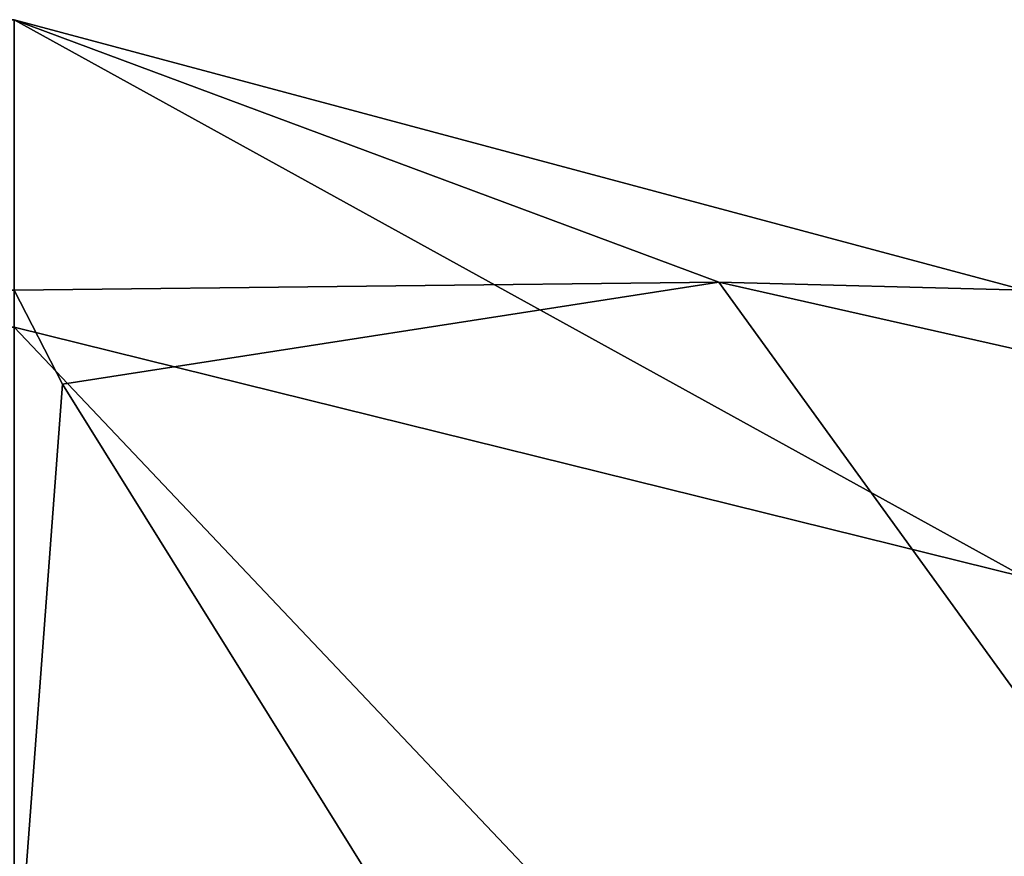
# Model space of a CAD drawing. Header units: inches. Extents: x 0 to 23, y -28 to 0.
# Tile 252 of 256: x 22.751 to 22.873, y -0.104 to 0. Entities that reach past the tile are written whole.
import ezdxf

# ---------------------------------------------------------------- set-up
doc = ezdxf.new("R2010")
doc.units = ezdxf.units.IN
doc.header["$LTSCALE"] = 0.03937
doc.header["$MEASUREMENT"] = 0
doc.layers.add('A-FURN-3-ST-BK', color=151, linetype='Continuous')

msp = doc.modelspace()

# ---------------------------------------------------------------- meshes
at = {"layer": 'A-FURN-3-ST-BK'}
mesh = msp.add_polyface(dxfattribs=at)
corners = [(22.875, -0.03349, 32.5), (22.96651, -0.125, 5.25), (22.875, -0.03349, 5.25), (22.75, 0, 32.5), (22.75, 0, 5.25), (22.75, -0.5, 33), (22.875, -0.5, 32.96651), (22.75, -0.30866, 32.96194), (22.875, -0.32148, 32.931), (22.75, -0.14645, 32.85355), (22.875, -0.17013, 32.82987), (22.75, -0.03806, 32.69134), (22.875, -0.069, 32.67852), (22.96651, -0.15355, 32.64351), (22.96651, -0.5, 32.875), (22.75, -3.48891, 33), (22.875, -3.48891, 32.96651), (22.75, -4.21165, 32.86484), (22.875, -4.52449, 32.67174), (22.875, -4.19955, 32.83361), (22.75, -3.85654, 32.96592), (22.875, -3.85039, 32.933), (22.875, -4.3167, 5.24983), (22.875, -4.32566, 16.90087), (22.75, -4.35019, 5.24981), (22.875, -0.25, 5.03349), (22.875, -4.10019, 5.03349), (22.75, -0.25, 5), (22.75, -4.10019, 5), (22.90167, -0.12157, 5.09833), (22.81221, -0.13546, 5.03667), (22.75, -0.125, 5.03349), (22.75598, -0.04511, 5.10687), (22.75, -0.03349, 5.125), (22.83717, -0.0325, 5.16283), (22.89313, -0.04511, 5.24402), (22.96333, -0.13546, 5.18779), (22.89322, -4.30501, 5.24398), (22.83711, -4.31764, 5.16266), (22.75, -4.31663, 5.12489), (22.75606, -4.30505, 5.10684), (22.75, -4.22514, 5.03346), (22.81224, -4.21471, 5.03666), (22.90162, -4.22858, 5.09824), (22.96336, -4.21466, 5.18777), (0.25, -4.21165, 32.86484), (22.75, -4.54213, 32.70022), (0.25, -3.85654, 32.96592), (0.25, -3.48891, 33), (0.25, -0.30866, 32.96194), (0.25, -0.14645, 32.85355), (0.25, -0.03806, 32.69134), (0.25, 0, 32.5), (0.25, -0.03349, 5.125), (0.25, -0.125, 5.03349), (0.25, -0.25, 5), (0.25, -4.22514, 5.03346), (0.25, -4.31663, 5.12489), (0.25, -4.35019, 5.24981)]
mesh.append_faces([[corners[k] for k in face] for face in [(0, 1, 2), (0, 2, 3), (3, 2, 4), (5, 6, 7), (7, 6, 8), (7, 8, 9), (9, 8, 10), (9, 10, 11), (11, 10, 12), (11, 12, 3), (3, 12, 0), (0, 12, 13), (14, 8, 6), (5, 15, 6), (6, 15, 16), (6, 16, 14), (17, 18, 19), (17, 19, 20), (20, 19, 21), (20, 21, 15), (15, 21, 16), (22, 23, 24), (25, 26, 27), (27, 26, 28), (29, 25, 30), (30, 25, 27), (30, 27, 31), (30, 31, 32), (32, 31, 33), (32, 33, 34), (34, 33, 4), (34, 4, 2), (34, 2, 35), (34, 35, 36, 29), (34, 29, 30, 32), (37, 22, 38), (38, 22, 24), (38, 24, 39), (38, 39, 40), (40, 39, 41), (40, 41, 42), (42, 41, 28), (42, 28, 26), (42, 26, 43), (43, 44, 37, 38), (43, 38, 40, 42), (45, 46, 17), (47, 17, 20), (48, 20, 15), (15, 5, 48), (49, 5, 7), (50, 7, 9), (51, 9, 11), (52, 11, 3), (3, 4, 52), (53, 4, 33), (54, 33, 31), (55, 31, 27), (27, 28, 55), (56, 28, 41), (57, 41, 39), (58, 39, 24)]])

doc.saveas('drawing.dxf')
